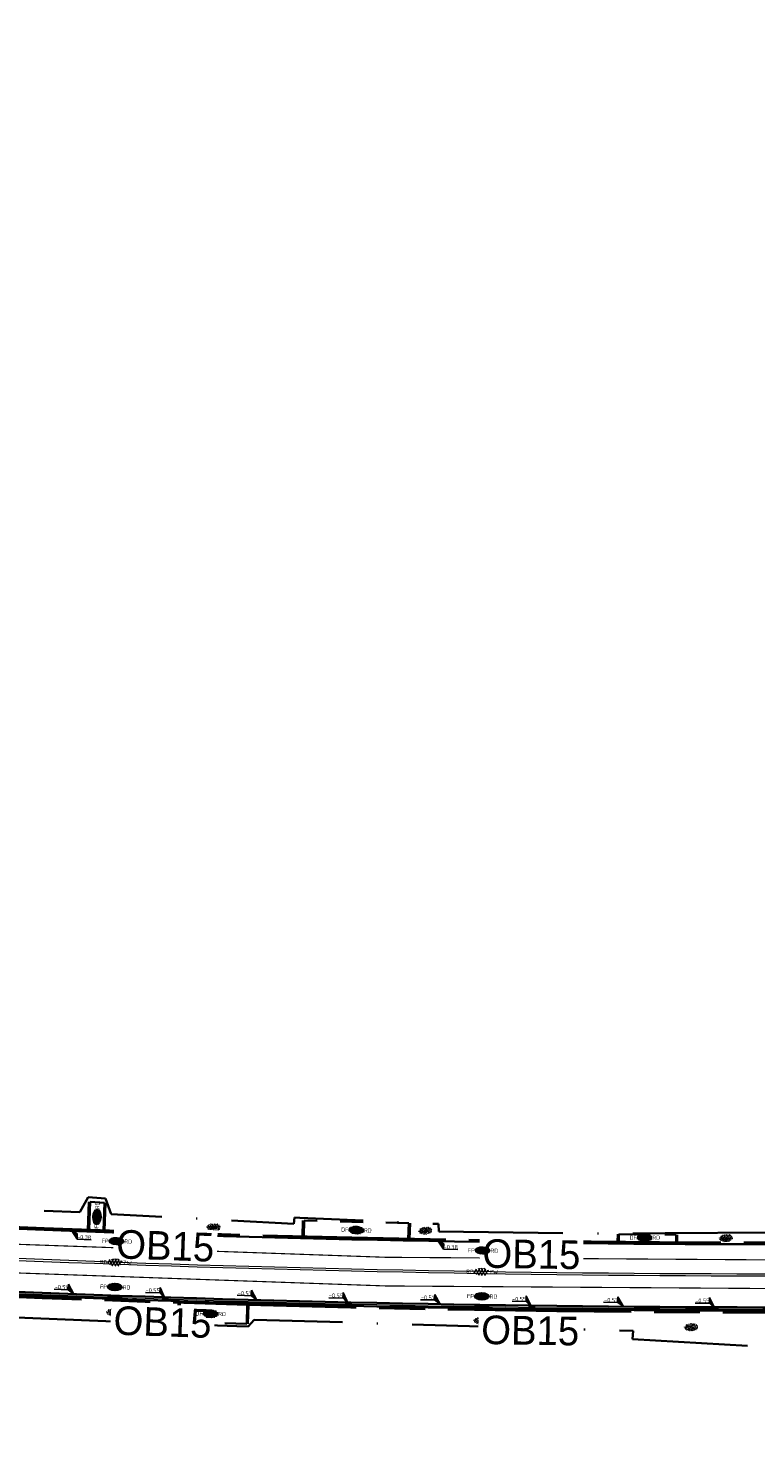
# Model space of a CAD drawing. Header units: metres. Extents: x 0 to 269924, y 0 to 933292.
# Tile 128 of 247: x 133958 to 134022, y 466501 to 466625. Entities that reach past the tile are written whole.
import ezdxf
from ezdxf import colors
from ezdxf.entities.mleader import LeaderData, LeaderLine
from ezdxf.enums import TextEntityAlignment as Align
from ezdxf.math import Vec2, Vec3

# ---------------------------------------------------------------- set-up
doc = ezdxf.new("R2018")
doc.units = ezdxf.units.M
for name, pattern in [('VH-OPSLUITBAND_100X200', [16, 8, -2, 4, -2]), ('VH-OPSLUITBAND_150X250', [24, 16, -2, 4, -2]), ('VW-1-1_STREEP', [2, 1, -1]), ('XX-HIDDEN', [4, 2, -2]), ('XX-PROJECTGRENS', [18, 12, -3, 0, -3])]:
    doc.linetypes.add(name, pattern=pattern)
doc.layers.add('N-WE-GR-GRAS-S', color=7, linetype='Continuous', lineweight=18, true_color=0x00a500)
doc.layers.add('N-WE-RI-HWA_KOLK-S', color=150, linetype='Continuous', lineweight=25, true_color=0x007fff)
for name, color, linetype, lineweight in [('N-WE-KG-GRENS_PROJECT-G', 7, 'XX-PROJECTGRENS', 35), ('N-WE-KL-ET_LS_OV_LICHTMAST-S', 190, 'Continuous', 25), ('N-WE-VH-GOOT-S', 170, 'Continuous', 18), ('N-WE-VH-GOOT_STRAATBAKSTEEN-G', 170, 'Continuous', 35), ('N-WE-VH-KANTOPSLUITING-T18', 10, 'Continuous', 18), ('N-WE-VH-KANTOPSLUITING_OPSLUITBAND_100X200-G', 150, 'VH-OPSLUITBAND_100X200', 35), ('N-WE-VH-KANTOPSLUITING_OPSLUITBAND_150X250-G', 150, 'VH-OPSLUITBAND_150X250', 35), ('N-WE-VH-KANTOPSLUITING_VOORKANTBAND-G', 50, 'Continuous', 35), ('N-WE-VH-MATERIAALGRENS-G', 7, 'XX-HIDDEN', 35), ('N-WE-VH-VERHARDING-T18', 10, 'Continuous', 18), ('N-WE-VH-VERHARDING_ASFALT-S', 7, 'Continuous', 18), ('N-WE-VH-VERHARDING_STRAATBAKSTEEN-S', 7, 'Continuous', 18), ('N-WE-VW-MARKERING_LANGS_STREEP_11_010-G', 7, 'VW-1-1_STREEP', 13), ('X-XX-AL-HOOGTELABEL-S', 7, 'Continuous', 25)]:
    doc.layers.add(name, color=color, linetype=linetype, lineweight=lineweight)
doc.layers.add('X-XX-AL-HULPLIJN-G', color=30, linetype='Continuous', lineweight=18, plot=False)
doc.styles.add('NLCS-ISO', font='NLCS-ISO.ttf')
doc.styles.add('NLCS-ISO-M200-T18', font='NLCS-ISO.ttf', dxfattribs={"height": 0.36})
doc.styles.get("Standard").update_dxf_attribs({"font": 'romand.shx'})

# ---------------------------------------------------------------- blocks, each defined once
blk = doc.blocks.new('*U139')
for p, q in [((2.19, -1.58), (0, 0)), ((0, 0), (1.7, -3.93)), ((1.7, -3.93), (2.19, -1.58)), ((7.77, -5.19), (1.7, -3.93))]:
    blk.add_line(p, q)
blk.add_solid([(2.19, -1.58), (0, 0), (1.7, -3.93)])
at = {"style": 'NLCS-ISO'}
blk.add_attdef('...', text='', height=1.8, rotation=348.30537, dxfattribs=at).set_placement((4.65, -4.97), align=Align.BOTTOM_CENTER)
blk = doc.blocks.new('*U110')
at = {"lineweight": 30, "flags": 106}
blk.add_attdef('OB', text='', height=0.36, dxfattribs=at).set_placement((0, 0.1), align=Align.BOTTOM_CENTER)
blk = doc.blocks.new('SVH-GOOT_SYMBOOL-SO')
at = {"color": 7, "linetype": 'Continuous'}
for p, q in [((-0.206, 2.137), (-0.206, -2.217)), ((0, 2.669), (0, -2.669)), ((0.2, 3.125), (0.2, -3.359))]:
    blk.add_line(p, q, dxfattribs=at)
at = {"style": 'NLCS-ISO'}
blk.add_attdef('MATERIAAL', text='', height=1.8, dxfattribs=at).set_placement((-1.098, 0), align=Align.MIDDLE_RIGHT)
blk.add_attdef('KLEUR', text='', height=1.8, dxfattribs=at).set_placement((1.1, 0), align=Align.MIDDLE_LEFT)
blk = doc.blocks.new('*U248')
for p, q in [((-8.1, 4), (-1.99, 2.94)), ((-1.99, 2.94), (-1.58, 5.31)), ((0, 0), (-1.99, 2.94)), ((-1.58, 5.31), (0, 0))]:
    blk.add_line(p, q)
blk.add_solid([(-1.58, 5.31), (0, 0), (-1.99, 2.94)])
at = {"style": 'NLCS-ISO'}
blk.add_attdef('...', text='', height=1.8, rotation=350.18213, dxfattribs=at).set_placement((-5.12, 3.06), align=Align.BOTTOM_CENTER)
blk = doc.blocks.new('*U517')
for p, q in [((-8.12, 3.53), (-2.04, 2.27)), ((-2.04, 2.27), (-1.56, 4.62)), ((0, 0), (-2.04, 2.27)), ((-1.56, 4.62), (0, 0))]:
    blk.add_line(p, q)
blk.add_solid([(-1.56, 4.62), (0, 0), (-2.04, 2.27)])
at = {"style": 'NLCS-ISO'}
blk.add_attdef('...', text='', height=1.8, rotation=348.3268, dxfattribs=at).set_placement((-5.17, 2.49), align=Align.BOTTOM_CENTER)
blk = doc.blocks.new('*U518')
at = {"layer": 'X-XX-AL-HOOGTELABEL-S', "xscale": 0.2, "yscale": 0.2, "zscale": 0.2, "rotation": 11.58332590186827}
blk.add_blockref('*U517', (0, 0.15), dxfattribs=at).add_auto_attribs({'...': '-0.51'})
blk = doc.blocks.new('*U519')
at = {"layer": 'N-WE-KL-ET_LS_OV_LICHTMAST-S', "color": 0, "linetype": 'ByBlock', "lineweight": -2, "transparency": 16777216}
for p, rotation in [((133962.28, 466514.06), 357.8693797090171), ((133978.27, 466513.54), 358.4146849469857), ((133994.26, 466513.17), 358.959990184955), ((134010.26, 466512.96), 359.5052954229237)]:
    blk.add_blockref('*U518', p, dxfattribs=dict(at, rotation=rotation))
blk = doc.blocks.new('N-SRI-KOLK_STRAAT_450X300-SO')
h = blk.add_hatch(color=256)
h.dxf.hatch_style = 1
h.paths.add_polyline_path([(0, 0), (-1.125, 0.75), (-1.125, -0.75)])
h.paths.add_polyline_path([(1.125, -0.75), (1.125, 0.75), (0, 0)])
for p, q in [((-1.125, -0.75), (1.125, 0.75)), ((1.125, -0.75), (-1.125, 0.75))]:
    blk.add_line(p, q)
at = {"flags": 128}
blk.add_lwpolyline([(-1.125, -0.75), (1.125, -0.75), (1.125, 0.75), (-1.125, 0.75)], close=True, dxfattribs=at)
blk = doc.blocks.new('SVH-SBS_DIKFORMAAT_ELLEBOOG_KL-SO')
h = blk.add_hatch(color=254)
edge = h.paths.add_edge_path()
edge.add_ellipse((1.09, 0.12), major_axis=(3.39, 0), ratio=0.533267, start_angle=0, end_angle=360)
for p, q in [((-2.3, 0), (-1.38, 0)), ((-2.13, 0.69), (-0.69, 0.69)), ((-1.38, 0.69), (-1.38, -1.12)), ((-1.35, 1.38), (0, 1.38)), ((-0.69, 1.38), (-0.69, -1.38)), ((0, 1.84), (0, -0.69)), ((0, 0), (2.76, 0)), ((0.69, 1.92), (0.69, 0)), ((0.69, 0.69), (3.45, 0.69)), ((1.38, 1.93), (1.38, 0.69)), ((1.38, 1.38), (3.54, 1.38)), ((2.07, 1.86), (2.07, 1.38)), ((2.76, 0.69), (2.76, -1.45)), ((3.45, 1.38), (3.45, -1.18)), ((4.14, 0.92), (4.14, -0.67)), ((4.14, 0), (4.48, 0)), ((-2.07, 0), (-2.07, -0.54)), ((-0.8, -1.38), (1.38, -1.38)), ((-0.69, -0.69), (2.07, -0.69)), ((0.69, -1.38), (0.69, -1.67)), ((1.38, -0.69), (1.38, -1.68)), ((2.07, 0), (2.07, -1.61)), ((2.76, -1.38), (2.98, -1.38)), ((3.45, -0.69), (4.12, -0.69))]:
    blk.add_line(p, q)
for centre in [(-0.35, 0.34), (0.34, 1.03), (1.03, 1.72), (1.72, 0.34), (2.41, 1.03), (3.79, 0.34), (-1.04, -0.35), (0.34, -1.04), (1.03, -0.35), (2.41, -1.04), (3.11, -0.35)]:
    blk.add_circle(centre, 0.0881)
for centre, start, end in [((-1.73, 1.03), 158.91241, 101.19023), ((1.72, -1.73), 59.09113, 132.34328)]:
    blk.add_arc(centre, 0.0881, start, end)
at = {"style": 'NLCS-ISO'}
blk.add_attdef('FORMAAT', text='', height=1.8, dxfattribs=at).set_placement((-2.3, 0.12), align=Align.MIDDLE_RIGHT)
blk.add_attdef('KLEUR', text='', height=1.8, dxfattribs=at).set_placement((4.49, 0.12), align=Align.MIDDLE_LEFT)
at = {"style": 'NLCS-ISO', "flags": 1}
blk.add_attdef('FUNCTIE', text='', height=1.8, dxfattribs=at).set_placement((0.12, -3.58), align=Align.MIDDLE_CENTER)
blk = doc.blocks.new('SVH-SBS_DIKFORMAAT_HALFST_KL-SO')
h = blk.add_hatch(color=254)
edge = h.paths.add_edge_path()
edge.add_ellipse((0.06, -0.03), major_axis=(3.39, 0), ratio=0.533267, start_angle=0, end_angle=360)
for p, q in [((-3.34, 0.03), (-3.11, 0.03)), ((-3.11, -0.69), (-3.11, 0.63)), ((-2.65, 1.06), (-2.42, 1.06)), ((-2.42, -1.27), (-2.42, 1.21)), ((-2.42, 0.03), (-1.73, 0.03)), ((-1.73, -1.57), (-1.73, 1.51)), ((-1.73, 1.06), (-1.04, 1.06)), ((-1.04, -1.74), (-1.04, 1.69)), ((-1.04, 0.03), (-0.35, 0.03)), ((-0.35, -1.83), (-0.35, 1.77)), ((-0.35, 1.06), (0.34, 1.06)), ((0.34, -1.83), (0.34, 1.78)), ((0.34, 0.03), (1.03, 0.03)), ((1.03, -1.76), (1.03, 1.71)), ((1.03, 1.06), (1.72, 1.06)), ((1.72, -1.6), (1.72, 1.55)), ((1.72, 0.03), (2.41, 0.03)), ((2.41, -1.33), (2.41, 1.27)), ((2.41, 1.06), (2.77, 1.06)), ((3.1, -0.82), (3.1, 0.77)), ((3.1, 0.03), (3.45, 0.03)), ((-2.8, -1.01), (-2.42, -1.01)), ((-1.73, -1.01), (-1.04, -1.01)), ((-0.35, -1.01), (0.34, -1.01)), ((1.03, -1.01), (1.72, -1.01)), ((2.41, -1.01), (2.91, -1.01))]:
    blk.add_line(p, q)
for centre in [(-2.76, 0), (-2.07, 1.03), (-1.38, 0), (-0.69, 1.03), (0, 0), (0.69, 1.03), (1.38, 0), (2.07, 1.03), (2.76, 0), (-2.07, -1.09), (-0.69, -1.09), (0.69, -1.04), (2.07, -1.04)]:
    blk.add_circle(centre, 0.0881)
blk.add_ellipse((0.06, -0.03), major_axis=(3.39, 0), ratio=0.533267)
at = {"style": 'NLCS-ISO'}
blk.add_attdef('FORMAAT', text='', height=1.8, dxfattribs=at).set_placement((-3.34, -0.03), align=Align.MIDDLE_RIGHT)
blk.add_attdef('KLEUR', text='', height=1.8, dxfattribs=at).set_placement((3.45, -0.03), align=Align.MIDDLE_LEFT)
at = {"style": 'NLCS-ISO', "flags": 1}
blk.add_attdef('FUNCTIE', text='', height=1.8, dxfattribs=at).set_placement((0.12, -3.58), align=Align.MIDDLE_CENTER)
blk = doc.blocks.new('SVH-ASFALT_KL-SO')
at = {"ltscale": 0.1}
for p, q in [((-3.32, -0.4), (-2.47, 1.08)), ((-1.25, -1.65), (-2.73, 0.92)), ((-2.51, -1.23), (-0.92, 1.53)), ((0.09, -1.73), (-1.71, 1.38)), ((-1.45, -1.61), (0.37, 1.54)), ((1.26, -1.54), (-0.53, 1.56)), ((-0.24, -1.74), (1.52, 1.29)), ((2.29, -1.09), (0.8, 1.48)), ((1.15, -1.58), (2.49, 0.75)), ((2.91, 0.06), (2.53, 0.71)), ((-2.96, -0.91), (-3.37, -0.2))]:
    blk.add_line(p, q, dxfattribs=at)
at = {"style": 'NLCS-ISO'}
blk.add_attdef('FUNCTIE_VERHARDING', text='', height=1.8, dxfattribs=at).set_placement((-3.62, -0.09), align=Align.MIDDLE_RIGHT)
blk.add_attdef('KLEUR', text='', height=1.8, dxfattribs=at).set_placement((3.17, -0.09), align=Align.MIDDLE_LEFT)
at = {"style": 'NLCS-ISO', "flags": 1}
blk.add_attdef('FUNCTIE', text='', height=1.8, dxfattribs=at).set_placement((0.12, -3.58), align=Align.MIDDLE_CENTER)
blk = doc.blocks.new('SVH-ASFALT_FP_KL-SO')
at = {"true_color": 0xa50000}
h = blk.add_hatch(color=14, dxfattribs=at)
h.dxf.hatch_style = 1
edge = h.paths.add_edge_path()
edge.add_ellipse((0, 0), major_axis=(0.631, 0), ratio=0.525613, start_angle=0, end_angle=360)
at = {"ltscale": 0.1}
for p, q in [((-0.62, -0.06), (-0.45, 0.23)), ((-0.2, -0.31), (-0.5, 0.2)), ((-0.46, -0.23), (-0.14, 0.32)), ((0.06, -0.33), (-0.3, 0.29)), ((-0.24, -0.31), (0.12, 0.33)), ((0.3, -0.29), (-0.06, 0.33)), ((0, -0.33), (0.35, 0.28)), ((0.5, -0.2), (0.21, 0.31)), ((0.27, -0.3), (0.54, 0.17)), ((0.63, 0.03), (0.55, 0.16)), ((-0.55, -0.16), (-0.63, -0.02))]:
    blk.add_line(p, q, dxfattribs=at)
at = {"layer": 'X-XX-AL-HULPLIJN-G'}
blk.add_ellipse((0, 0), major_axis=(0.631, 0), ratio=0.525613, dxfattribs=at)
at = {"style": 'NLCS-ISO'}
blk.add_attdef('RB', text='', height=0.36, dxfattribs=at).set_placement((-0.68, 0), align=Align.MIDDLE_RIGHT)
blk.add_attdef('RD', text='', height=0.36, dxfattribs=at).set_placement((0.68, 0), align=Align.MIDDLE_LEFT)
blk = doc.blocks.new('SGR-GRAS_01-SO')
at = {"ltscale": 0.1}
for p, q in [((-1.96, -0.07), (-1.98, 0)), ((-1.93, 0.19), (-1.93, 0.24)), ((-1.89, 0.24), (-1.92, 0.25)), ((-1.67, 0.02), (-1.6, 0.04)), ((-1.6, 0.24), (-1.65, 0.29)), ((-1.53, 0.32), (-1.6, 0.35)), ((-1.45, 0.64), (-1.52, 0.66)), ((-1.52, 0.19), (-1.44, 0.19)), ((-1.47, 0.58), (-1.48, 0.65)), ((-1.43, 0.48), (-1.35, 0.5)), ((-1.36, 0.21), (-1.43, 0.23)), ((-1.42, 0.13), (-1.36, 0.17)), ((-1.38, 0.11), (-1.32, 0.16)), ((-1.37, 0.01), (-1.38, 0.08)), ((-1.33, 0.11), (-1.33, 0.19)), ((-1.3, 0.76), (-1.32, 0.77)), ((-1.28, 0.68), (-1.28, 0.76)), ((-1.17, 0.39), (-1.23, 0.43)), ((-1.17, 0.24), (-1.22, 0.29)), ((-1.15, 0.65), (-1.21, 0.7)), ((-1.11, 0.17), (-1.04, 0.19)), ((-1.03, 0.03), (-1.1, 0.07)), ((-0.94, 0.84), (-1, 0.88)), ((-0.97, 0.51), (-0.92, 0.57)), ((-0.89, 0.5), (-0.97, 0.52)), ((-0.94, 0.19), (-0.87, 0.19)), ((-0.92, 0.42), (-0.86, 0.46)), ((-0.89, 0.81), (-0.82, 0.81)), ((-0.87, 0.66), (-0.89, 0.73)), ((-0.8, 0.06), (-0.88, 0.08)), ((-0.87, 0.62), (-0.8, 0.64)), ((-0.8, 0.47), (-0.87, 0.51)), ((-0.75, 0.24), (-0.8, 0.29)), ((-0.77, 0.09), (-0.79, 0.16)), ((-0.73, 0.65), (-0.78, 0.7)), ((-0.74, 0.03), (-0.73, 0.11)), ((-0.67, 0.11), (-0.73, 0.14)), ((-0.69, 0.61), (-0.68, 0.68)), ((-0.58, 0.92), (-0.64, 0.96)), ((-0.56, 0.92), (-0.51, 0.97)), ((-0.56, 0.32), (-0.48, 0.34)), ((-0.44, 0.55), (-0.51, 0.59)), ((-0.43, 0.78), (-0.5, 0.8)), ((-0.42, 0.71), (-0.36, 0.74)), ((-0.34, 0.35), (-0.41, 0.37)), ((-0.32, 0.24), (-0.38, 0.29)), ((-0.31, 0.19), (-0.37, 0.22)), ((-0.37, 0.19), (-0.29, 0.19)), ((-0.31, 0.65), (-0.36, 0.7)), ((-0.32, 0.81), (-0.24, 0.81)), ((-0.32, 0.77), (-0.24, 0.79)), ((-0.28, 0.73), (-0.29, 0.81)), ((-0.21, 1), (-0.27, 1.03)), ((-0.24, 0.02), (-0.17, 0.04)), ((-0.18, 0.17), (-0.19, 0.24)), ((-0.08, 0.63), (-0.14, 0.67)), ((-0.14, -0.04), (-0.14, 0.03)), ((-0.09, 0.53), (-0.09, 0.6)), ((-0.08, 0.16), (-0.03, 0.21)), ((-0.07, 0.19), (0, 0.23)), ((0.06, 0.27), (-0.01, 0.3)), ((0, 0.47), (0.07, 0.49)), ((0.1, 0.24), (0.05, 0.29)), ((0.13, 0.64), (0.06, 0.66)), ((0.07, 0.99), (0.14, 1.03)), ((0.12, 0.65), (0.07, 0.7)), ((0.22, 0.2), (0.15, 0.22)), ((0.21, 0.19), (0.28, 0.19)), ((0.29, 0.71), (0.22, 0.75)), ((0.24, 0.92), (0.31, 0.94)), ((0.26, 0.81), (0.33, 0.81)), ((0.32, 0.81), (0.3, 0.89)), ((0.31, 0.17), (0.39, 0.19)), ((0.32, 0.57), (0.38, 0.62)), ((0.42, 0.34), (0.36, 0.38)), ((0.42, 0.25), (0.4, 0.32)), ((0.43, 0.48), (0.49, 0.51)), ((0.53, 0.24), (0.47, 0.29)), ((0.54, 0.65), (0.49, 0.7)), ((0.56, -0.02), (0.49, 0.02)), ((0.5, 0.45), (0.51, 0.53)), ((0.59, 0.93), (0.52, 0.94)), ((0.55, 0.62), (0.63, 0.64)), ((0.65, 0.79), (0.58, 0.83)), ((0.68, 0.49), (0.61, 0.51)), ((0.77, 0.05), (0.7, 0.07)), ((0.78, 0.42), (0.72, 0.46)), ((0.78, 0.19), (0.86, 0.19)), ((0.83, 0.81), (0.91, 0.81)), ((0.92, 0.06), (0.85, 0.09)), ((0.87, 0.31), (0.94, 0.33)), ((0.95, 0.24), (0.9, 0.29)), ((0.91, 0.89), (0.91, 0.92)), ((0.97, 0.65), (0.91, 0.7)), ((0.93, 0.76), (0.99, 0.8)), ((1.01, 0.87), (0.95, 0.91)), ((1.01, 0.33), (1, 0.4)), ((1.15, 0.78), (1.08, 0.8)), ((1.15, 0.5), (1.08, 0.54)), ((1.1, 0.38), (1.1, 0.45)), ((1.11, 0.77), (1.18, 0.79)), ((1.24, 0.34), (1.17, 0.36)), ((1.18, 0.01), (1.26, 0.03)), ((1.21, 0.21), (1.26, 0.26)), ((1.28, 0.14), (1.22, 0.17)), ((1.28, 0.25), (1.35, 0.29)), ((1.37, 0.24), (1.32, 0.29)), ((1.39, 0.65), (1.34, 0.7)), ((1.36, 0.19), (1.43, 0.19)), ((1.42, 0.46), (1.5, 0.48)), ((1.51, 0.58), (1.44, 0.62)), ((1.64, 0.21), (1.58, 0.25)), ((1.61, 0.41), (1.59, 0.48)), ((1.69, 0.3), (1.7, 0.37)), ((1.79, 0.19), (1.72, 0.21)), ((1.74, 0.16), (1.81, 0.18)), ((1.8, 0.24), (1.75, 0.29)), ((1.93, 0.19), (1.95, 0.19)), ((-1.92, -0.16), (-1.85, -0.12)), ((-1.82, -0.08), (-1.9, -0.06)), ((-1.76, -0.13), (-1.82, -0.09)), ((-1.78, -0.3), (-1.73, -0.25)), ((-1.62, -0.5), (-1.69, -0.46)), ((-1.63, -0.57), (-1.68, -0.52)), ((-1.61, -0.17), (-1.67, -0.11)), ((-1.57, -0.44), (-1.49, -0.44)), ((-1.54, -0.66), (-1.5, -0.64)), ((-1.4, -0.05), (-1.46, -0.01)), ((-1.38, -0.46), (-1.38, -0.39)), ((-1.35, -0.28), (-1.28, -0.26)), ((-1.27, -0.23), (-1.34, -0.21)), ((-1.26, -0.42), (-1.33, -0.38)), ((-1.27, -0.56), (-1.28, -0.48)), ((-1.21, -0.57), (-1.26, -0.52)), ((-1.18, -0.67), (-1.25, -0.65)), ((-1.19, -0.17), (-1.24, -0.11)), ((-1.13, -0.78), (-1.19, -0.75)), ((-1.06, -0.39), (-1, -0.35)), ((-1.04, -0.58), (-0.97, -0.57)), ((-0.99, -0.44), (-0.92, -0.44)), ((-0.9, -0.34), (-0.96, -0.3)), ((-0.9, -0.65), (-0.84, -0.6)), ((-0.84, -0.94), (-0.85, -0.93)), ((-0.78, -0.57), (-0.84, -0.52)), ((-0.76, -0.7), (-0.83, -0.67)), ((-0.76, -0.17), (-0.82, -0.11)), ((-0.8, -0.13), (-0.73, -0.11)), ((-0.71, -0.38), (-0.79, -0.36)), ((-0.79, -0.54), (-0.78, -0.46)), ((-0.72, -0.89), (-0.65, -0.87)), ((-0.71, -0.9), (-0.64, -0.86)), ((-0.62, -0.82), (-0.7, -0.8)), ((-0.67, -0.48), (-0.69, -0.4)), ((-0.53, -0.26), (-0.6, -0.22)), ((-0.58, -0.99), (-0.59, -0.97)), ((-0.57, -0.1), (-0.5, -0.06)), ((-0.49, -0.25), (-0.44, -0.19)), ((-0.48, -0.44), (-0.41, -0.42)), ((-0.4, -0.63), (-0.46, -0.59)), ((-0.38, -0.98), (-0.43, -0.93)), ((-0.42, -0.44), (-0.34, -0.44)), ((-0.36, -0.57), (-0.41, -0.52)), ((-0.34, -0.17), (-0.39, -0.11)), ((-0.26, -0.99), (-0.33, -0.95)), ((-0.25, -0.09), (-0.32, -0.07)), ((-0.17, -0.18), (-0.24, -0.14)), ((-0.16, -0.53), (-0.23, -0.51)), ((-0.21, -0.61), (-0.15, -0.58)), ((-0.19, -0.62), (-0.19, -0.54)), ((-0.17, -0.74), (-0.1, -0.72)), ((-0.07, -0.97), (-0.14, -0.95)), ((-0.04, -0.55), (-0.1, -0.51)), ((-0.08, -0.4), (-0.09, -0.32)), ((-0.01, -1.01), (0.04, -0.95)), ((0.05, -0.98), (0, -0.93)), ((0.07, -0.57), (0.01, -0.52)), ((0.02, -0.96), (0.01, -0.89)), ((0.08, -0.17), (0.03, -0.11)), ((0.1, -0.91), (0.03, -0.88)), ((0.07, -0.29), (0.14, -0.27)), ((0.19, -0.1), (0.13, -0.06)), ((0.16, -0.44), (0.23, -0.44)), ((0.17, -1.04), (0.22, -1.02)), ((0.31, -0.24), (0.24, -0.22)), ((0.33, -0.47), (0.26, -0.43)), ((0.29, -0.33), (0.35, -0.29)), ((0.4, -0.68), (0.32, -0.66)), ((0.39, -0.6), (0.45, -0.55)), ((0.39, -0.59), (0.46, -0.57)), ((0.4, -0.69), (0.41, -0.62)), ((0.46, -0.83), (0.4, -0.8)), ((0.47, -0.98), (0.42, -0.93)), ((0.49, -0.57), (0.44, -0.52)), ((0.45, -0.12), (0.46, -0.05)), ((0.51, -0.17), (0.45, -0.11)), ((0.52, -0.32), (0.5, -0.24)), ((0.62, -0.88), (0.6, -0.81)), ((0.63, -0.14), (0.7, -0.12)), ((0.69, -0.39), (0.62, -0.35)), ((0.64, -0.84), (0.71, -0.81)), ((0.7, -0.89), (0.77, -0.88)), ((0.73, -0.44), (0.81, -0.44)), ((0.82, -0.76), (0.76, -0.72)), ((0.78, -0.04), (0.85, 0)), ((0.86, -0.39), (0.79, -0.37)), ((0.8, -0.19), (0.85, -0.14)), ((0.86, -0.94), (0.84, -0.93)), ((0.91, -0.57), (0.86, -0.52)), ((0.93, -0.17), (0.88, -0.11)), ((0.95, -0.83), (0.88, -0.81)), ((0.94, -0.44), (1.01, -0.42)), ((1.05, -0.31), (0.99, -0.27)), ((1, -0.77), (1, -0.7)), ((1.05, -0.2), (1.05, -0.12)), ((1.11, -0.24), (1.1, -0.16)), ((1.19, -0.68), (1.12, -0.64)), ((1.14, -0.56), (1.21, -0.52)), ((1.21, -0.8), (1.2, -0.73)), ((1.33, -0.1), (1.26, -0.08)), ((1.26, -0.75), (1.33, -0.73)), ((1.34, -0.57), (1.29, -0.52)), ((1.36, -0.17), (1.3, -0.11)), ((1.31, -0.44), (1.38, -0.44)), ((1.42, -0.23), (1.35, -0.19)), ((1.42, -0.54), (1.35, -0.52)), ((1.55, -0.6), (1.49, -0.56)), ((1.5, -0.29), (1.57, -0.27)), ((1.64, -0.27), (1.65, -0.2)), ((1.64, -0.27), (1.7, -0.23)), ((1.68, -0.55), (1.74, -0.5)), ((1.71, -0.16), (1.69, -0.09)), ((1.78, -0.15), (1.71, -0.11)), ((1.71, -0.52), (1.71, -0.52)), ((1.78, -0.17), (1.73, -0.11)), ((1.88, -0.25), (1.81, -0.23))]:
    blk.add_line(p, q, dxfattribs=at)
at = {"ltscale": 0.1, "style": 'NLCS-ISO'}
blk.add_attdef('TYPE', text='', height=0.5, dxfattribs=at).set_placement((3.47, -0.02), align=Align.MIDDLE_CENTER)

msp = doc.modelspace()

# ---------------------------------------------------------------- linework, layer by layer
at = {"layer": 'N-WE-KG-GRENS_PROJECT-G', "flags": 128}
msp.add_lwpolyline([(133942.152, 466524.013), (133955.533, 466522.507), (133956.145, 466521.626), (133962.811, 466521.355), (133963.543, 466522.67), (133965.054, 466522.563), (133965.551, 466521.193), (133981.5, 466520.334), (133981.565, 466520.896), (133982.028, 466520.86), (133994.134, 466520.33), (133994.151, 466519.671), (134009.067, 466519.478), (134013.911, 466519.512), (134027.732, 466519.636), (134028.693, 466519.554), (134034.796, 466519.611), (134050.86, 466519.659), (134068.501, 466520.152), (134071.254, 466520.237), (134077.26, 466520.692), (134094.041, 466522.635), (134101.385, 466523.282), (134101.428, 466523.91), (134128.995, 466527.092), (134141.938, 466528.627), (134148.421, 466529.392), (134148.476, 466529.087), (134157.108, 466530.24), (134157.762, 466530.339), (134157.953, 466529.076), (134163.706, 466529.946), (134172.69, 466531.055), (134201.838, 466535.069), (134202.197, 466534.878), (134203.304, 466535.042), (134208.161, 466535.722), (134214.682, 466536.673), (134215.15, 466536.846), (134235.766, 466539.754), (134239.587, 466540.449), (134251.117, 466542.218), (134251.536, 466542.09), (134264.479, 466543.833), (134264.487, 466544.317), (134273.56, 466545.641), (134273.608, 466545.287), (134285.679, 466546.863), (134299.118, 466548.971), (134309.192, 466550.345), (134329.805, 466553.659), (134341.526, 466555.206), (134346.97, 466556.112), (134351.977, 466556.025), (134358.949, 466556.887), (134359.186, 466557.313), (134365.426, 466557.917), (134389.225, 466560.758), (134395.395, 466561.519), (134400.633, 466562.019), (134418.638, 466563.907), (134426.404, 466566.343), (134432.472, 466567.14), (134437.532, 466567.422), (134444.848, 466568.25), (134448.277, 466568.388), (134484.594, 466572.762), (134486.539, 466572.966), (134490.599, 466573.546), (134498.499, 466574.536), (134514.318, 466576.701), (134542.397, 466581.367), (134546.702, 466582.122), (134551.593, 466582.441), (134551.871, 466583.179), (134557.906, 466584.406), (134558.276, 466584.115), (134567.36, 466586.004), (134582.717, 466588.715), (134583.108, 466588.972), (134590.444, 466590.398), (134630.038, 466598.271), (134633.264, 466598.923), (134632.087, 466604.993), (134646.051, 466607.537), (134647.414, 466607.429), (134666.972, 466611.405), (134675.342, 466617.463), (134674.819, 466607.593), (134696.995, 466610.537), (134702.172, 466611.327), (134706.525, 466612.071), (134709.085, 466612.323), (134712.087, 466612.776), (134715, 466613.203), (134716.349, 466613.229), (134723.364, 466613.968), (134738.981, 466616.639), (134746.062, 466617.28), (134746.09, 466616.641), (134760.121, 466618.861), (134759.993, 466619.829), (134768.446, 466621.137), (134784.615, 466623.738), (134787.541, 466625.072), (134796.772, 466626.479), (134796.899, 466625.715), (134813.878, 466628.545), (134820.226, 466629.584), (134847.68, 466634.234), (134881.79, 466639.204), (134881.926, 466639.532), (134884.43, 466640.009), (134893.797, 466641.711), (134903.085, 466643.328), (134904.138, 466643.527), (134920.265, 466646.374), (134921.332, 466646.578), (134937.367, 466649.518), (134938.501, 466649.708), (134961.555, 466654.096), (134967.764, 466655.262), (134974.722, 466656.563), (134984.23, 466658.491), (134992.023, 466659.998), (134995.809, 466660.766), (135000.442, 466661.693), (135009.695, 466663.648), (135010.659, 466663.869), (135018.832, 466665.618), (135021.92, 466666.314), (135034.093, 466668.943), (135034.161, 466668.769), (135043.8, 466670.832), (135059.084, 466674.02), (135068.771, 466676.078), (135083.089, 466679.034), (135091.902, 466680.993), (135097.488, 466682.166), (135104.831, 466683.651), (135116.534, 466686.231), (135119.892, 466686.792), (135126.3, 466688.013), (135127.347, 466688.196), (135130.448, 466688.891), (135135.602, 466689.887), (135140.19, 466691.518), (135166.592, 466696.94), (135182.368, 466700.724), (135201.902, 466704.748), (135203.941, 466705.082), (135209.867, 466705.957), (135217.801, 466707.782), (135228.821, 466709.933), (135242.391, 466712.598), (135277.698, 466719.723), (135279.457, 466720.111), (135279.55, 466721.578), (135288.178, 466723.073), (135350.963, 466735.305), (135501.986, 466763.685), (135501.162, 466761.839), (135525.132, 466766.833), (135533.639, 466768.672), (135569.042, 466775.188), (135582.767, 466777.378), (135584.022, 466777.634), (135585.675, 466776.264, 0.0191796), (135652.451, 466792.01), (135652.891, 466793.457), (135660.981, 466795.919), (135661.574, 466796.074), (135664.481, 466796.836), (135665.946, 466796.651), (135673.558, 466799.328), (135680.977, 466801.739), (135687.276, 466804.201), (135692.547, 466806.295), (135705.432, 466809.743), (135712.094, 466810.706), (135728.145, 466817.035), (135760.285, 466825.832), (135773.458, 466829.179), (135789.116, 466834.08), (135813.029, 466842.892), (135823.352, 466846.718), (135839.426, 466852.91), (135860.96, 466860.89), (135867.928, 466863.26), (135895.199, 466872.784), (135899.312, 466861.8), (135873.359, 466852.082), (135873.188, 466848.843), (135867.814, 466846.669), (135856.104, 466842.036), (135847.253, 466838.505), (135830.033, 466832.514), (135818.854, 466828.652), (135812.865, 466826.949), (135808.959, 466825.804), (135805.053, 466824.658), (135770.731, 466814.307), (135766.971, 466812.016), (135761.879, 466808.079), (135757.591, 466807.133), (135743.839, 466803.566), (135724.075, 466798.35), (135721.275, 466798.229), (135720.422, 466801.401), (135715.133, 466799.834), (135698.553, 466794.754), (135698.279, 466793.693), (135686.038, 466790.352), (135686.038, 466789.248), (135686.038, 466787.562), (135681.985, 466786.092), (135677.719, 466785.319), (135623.458, 466770.711), (135607.41, 466767.662), (135584.355, 466763.142), (135577.091, 466761.475), (135570.47, 466760.803), (135524.714, 466753.103), (135522.642, 466752.878), (135515.666, 466751.661), (135498.388, 466748.218), (135460.498, 466741.759), (135438.515, 466737.953), (135402.134, 466731.048), (135401.842, 466732.671), (135396.111, 466731.637), (135390.927, 466730.659), (135374.008, 466727.423), (135342.463, 466720.896), (135337.831, 466720.249), (135332.781, 466719.412), (135316.41, 466716.549), (135312.764, 466716.512), (135301.04, 466714.003), (135296.667, 466713.077), (135288.078, 466711.338), (135288.031, 466710.414), (135288.066, 466708.643), (135283.612, 466707.738), (135244.114, 466700.084), (135242.59, 466702.114), (135218.779, 466697.088), (135216.4, 466696.736), (135207.126, 466694.996), (135197.842, 466693.22), (135196.987, 466690.777), (135188.214, 466689.009), (135186.218, 466690.919), (135157.953, 466685.339), (135157.545, 466682.623), (135152.388, 466681.564), (135151.517, 466683.806), (135135.729, 466680.62), (135134.464, 466677.149), (135128.184, 466675.854), (135125.788, 466678.571), (135109.606, 466675.114), (135107.871, 466673.543), (135107.871, 466672.134), (135099.469, 466670.442), (135080.265, 466666.625), (135079.406, 466666.151), (135069.61, 466664.202), (135057.638, 466661.759), (135035.803, 466657.155), (135033.723, 466658.689), (135013.618, 466654.679), (135014.198, 466652.086), (135012.612, 466651.731), (135012.176, 466654.16), (134999.525, 466651.581), (134981.058, 466648.065), (134978.74, 466647.609), (134978.586, 466647.723), (134973.29, 466646.777), (134967.912, 466645.754), (134966.071, 466645.409), (134952.75, 466642.776), (134952.592, 466643.577), (134951.246, 466643.315), (134944.955, 466642.097), (134940.872, 466641.345), (134939.907, 466640.789), (134925.329, 466637.906), (134925.171, 466637.877), (134925.333, 466636.966), (134925.553, 466635.733), (134922.159, 466635.157), (134921.983, 466636.201), (134920.712, 466635.973), (134906.644, 466633.431), (134906.509, 466633.768), (134899.927, 466632.517), (134896.041, 466630.574), (134862.297, 466626.202), (134861.423, 466623.924), (134854.723, 466622.819), (134853.222, 466624.597), (134834.721, 466621.381), (134818.755, 466618.638), (134803.128, 466616.182), (134801.097, 466614.744), (134787.48, 466613.242), (134768.983, 466610.888), (134755.14, 466609.258), (134754.957, 466609.237), (134754.786, 466610.217), (134731.872, 466606.359), (134713.4, 466603.055), (134699.607, 466600.717), (134685.428, 466598.156), (134675.878, 466596.194), (134672.276, 466595.656), (134668.91, 466595.016), (134645.926, 466591.058), (134638.577, 466590.001), (134611.474, 466584.899), (134601.717, 466583.131), (134600.6, 466582.901), (134592.762, 466581.44), (134575.118, 466578.109), (134569.726, 466577.127), (134558.057, 466574.923), (134547.369, 466573.132), (134538.23, 466571.522), (134531.355, 466570.551), (134524.272, 466569.346), (134519.026, 466568.326), (134515.39, 466567.719), (134505.384, 466563.341), (134500.986, 466562.643), (134495.881, 466561.909), (134495.823, 466562.312), (134492.204, 466563.642), (134484.398, 466562.518), (134478.905, 466561.786), (134469.843, 466560.533), (134464.536, 466559.742), (134456.919, 466558.745), (134448.033, 466557.687), (134433.208, 466556.61), (134412.104, 466554.577), (134407.553, 466554.101), (134387.467, 466551.741), (134381.785, 466550.955), (134364.962, 466548.659), (134360.191, 466548.481), (134354.944, 466547.628), (134324.113, 466542.837), (134319.685, 466541.923), (134312.466, 466540.844), (134307.061, 466539.9), (134305.527, 466540.739), (134283.993, 466537.831), (134278.004, 466536.268), (134260.392, 466533.941), (134253.899, 466532.65), (134244.867, 466531.618), (134227.961, 466528.835), (134196.876, 466524.748), (134191.294, 466524.652), (134189.441, 466519.487), (134180.543, 466523.251), (134138.079, 466517.961), (134135.279, 466517.668), (134120.646, 466515.791), (134115.858, 466514.998), (134094.415, 466512.788), (134094.483, 466512.133), (134077.905, 466510.692), (134056.132, 466509.19), (134043.898, 466509.02), (134033.049, 466509.242), (134023.923, 466509.529), (134011.048, 466510.262), (134011.12, 466510.989), (133978.031, 466511.971), (133977.492, 466511.386), (133976.525, 466511.415), (133970.93, 466511.61), (133940.859, 466512.853), (133936.339, 466513.04), (133926.354, 466513.566), (133918.767, 466513.929), (133914.845, 466514.016), (133909.555, 466514.279), (133907.78, 466514.373), (133898.183, 466514.701), (133889.291, 466514.99), (133877.411, 466515.387), (133865.169, 466516.189), (133858.598, 466516.511), (133853.557, 466516.784), (133840.824, 466517.534), (133833.647, 466517.757), (133833.706, 466517.421), (133832.853, 466517.458), (133826.979, 466517.575), (133808.076, 466518.296), (133803.308, 466518.179), (133802.56, 466518.555), (133780.072, 466520.153), (133779.6, 466519.291), (133774.066, 466519.538), (133773.735, 466520.559), (133740.527, 466522.642), (133713.376, 466524.159), (133705.703, 466524.636), (133705.709, 466526.266), (133685.059, 466527.583), (133660.563, 466529.253), (133639.129, 466529.346), (133622.453, 466530.286), (133616.388, 466530.543), (133614.494, 466530.624), (133604.393, 466531.597), (133597.464, 466531.465), (133574.3, 466531.955), (133566.695, 466531.543), (133561.32, 466531.616), (133554.142, 466531.627), (133545.309, 466531.719), (133535.509, 466531.795), (133530.483, 466531.897), (133499.098, 466532.845), (133498.91, 466530.624), (133497.604, 466522.359), (133448.566, 466524.379), (133448.421, 466522.59), (133414.567, 466524.034), (133414.497, 466533.241), (133401.904, 466533.723), (133353.812, 466535.745), (133352.26, 466536.139), (133333.107, 466536.524), (133333.343, 466545.829), (133369.152, 466544.714), (133381.325, 466544.396), (133400.699, 466543.637), (133404.005, 466543.551), (133435.456, 466542.61), (133435.456, 466542.277), (133451.526, 466541.628), (133467.883, 466541.235), (133477.659, 466542.034), (133509.103, 466541.442), (133515.138, 466541.284), (133519.939, 466540.992), (133525.525, 466540.798), (133532.518, 466540.097), (133548.147, 466539.778), (133548.297, 466540.601), (133555.22, 466540.722), (133564.265, 466540.558), (133565.06, 466540.188), (133570.074, 466540.025), (133574.07, 466539.875), (133576.623, 466539.795), (133577.163, 466540.007), (133601.21, 466539.677), (133602.809, 466541.635), (133610.483, 466541.448), (133611.878, 466539.353), (133618.8, 466539.154), (133622.331, 466538.943), (133622.362, 466539.485), (133627.247, 466539.274), (133627.305, 466538.709), (133642.487, 466537.733), (133654.92, 466537.235), (133674.71, 466536.649), (133674.766, 466536.962), (133682.638, 466536.639), (133685.084, 466535.631), (133701.924, 466534.36), (133703.6, 466534.856), (133708.504, 466534.396), (133731.895, 466532.391), (133737.992, 466531.942), (133749.854, 466530.901), (133752.15, 466530.77), (133756.921, 466530.655), (133767.535, 466530.109), (133779.853, 466530.016), (133787.77, 466529.934), (133810.905, 466528.967), (133832.384, 466528.238), (133837.192, 466527.837), (133897.841, 466525.036)], format="xyb", close=True, dxfattribs=at)
at = {"layer": 'N-WE-VH-GOOT_STRAATBAKSTEEN-G'}
msp.add_lwpolyline([(133341.192, 466538.034), (133548.299, 466533.099), (133604.484, 466532.752, -0.012398), (133694.641, 466528.294), (133747.111, 466524.328, 0.0060972), (133941.572, 466515.108, 0.0213902), (134085.33, 466514.138, 0.0187241), (134137.889, 466519.445, 0.0074008), (134227.449, 466531.463), (134342.22, 466547.549), (134354.896, 466549.127)], format="xyb", dxfattribs=at)
at = {"layer": 'N-WE-VH-KANTOPSLUITING_OPSLUITBAND_100X200-G'}
for points in [[(133963.606, 466522.265), (133963.517, 466519.817)], [(133965.059, 466522.154), (133964.973, 466519.765)], [(133982.29, 466520.628), (133982.255, 466519.237)], [(133991.579, 466519.026), (133991.635, 466520.39)], [(134009.762, 466519.435), (134009.756, 466518.764)], [(134014.961, 466519.388), (134014.955, 466518.718)], [(133971.379, 466511.789), (133971.431, 466513.444)], [(133977.476, 466511.617), (133977.522, 466513.261)]]:
    msp.add_lwpolyline(points, dxfattribs=at)
at = {"layer": 'N-WE-VH-KANTOPSLUITING_OPSLUITBAND_150X250-G', "flags": 128}
for points in [[(133803.113, 466520.735, 0.0043397), (133941.553, 466514.658, 0.0213906), (134085.352, 466513.689, 0.0187248), (134137.947, 466518.998, 0.0074003), (134227.513, 466531.018), (134342.279, 466547.103), (134357.862, 466549.043), (134370.399, 466550.491), (134396.702, 466553.651), (134410.894, 466555.167), (134423.677, 466556.499), (134434.291, 466557.562), (134443.264, 466558.511), (134460.798, 466560.369), (134480.489, 466562.873), (134486.856, 466563.749), (134497.101, 466565.414), (134501.62, 466566.211)], [(133858.873, 466524.109), (133862.869, 466523.923, 0.0024761), (133941.812, 466520.753, 0.0213848), (134085.05, 466519.782, 0.0187164), (134137.166, 466525.049, 0.0074074), (134226.64, 466537.055), (134341.479, 466553.15), (134357.135, 466555.1), (134369.685, 466556.55), (134396.014, 466559.712), (134410.254, 466561.233), (134423.057, 466562.567), (134434.075, 466563.671), (134435.475, 466563.82), (134445.045, 466564.834), (134456.115, 466566.007), (134460.09, 466566.428)]]:
    msp.add_lwpolyline(points, format="xyb", dxfattribs=at)
at = {"layer": 'N-WE-VH-KANTOPSLUITING_VOORKANTBAND-G', "flags": 128}
for points in [[(133803.121, 466520.885, 0.0043398), (133941.56, 466514.808, 0.0213905), (134085.345, 466513.838, 0.0187246), (134137.927, 466519.147, 0.0074005), (134227.492, 466531.166), (134342.26, 466547.251), (134357.844, 466549.192), (134370.381, 466550.64), (134396.685, 466553.8), (134410.879, 466555.316), (134423.662, 466556.648), (134434.337, 466557.718), (134443.187, 466558.654), (134460.781, 466560.518), (134480.47, 466563.022), (134486.834, 466563.897), (134497.076, 466565.562), (134611.302, 466585.708), (134638.644, 466590.605), (134674.736, 466596.922), (134713.523, 466603.885), (134725.136, 466605.892), (134795.068, 466617.445), (134824.131, 466622.682)], [(134683.128, 466604.321), (134673.723, 466602.633), (134637.633, 466596.316), (134610.287, 466591.418), (134496.107, 466571.28), (134485.974, 466569.633), (134479.709, 466568.772), (134476.477, 466568.361), (134460.109, 466566.28), (134456.131, 466565.858), (134444.999, 466564.678), (134435.552, 466563.677), (134434.09, 466563.522), (134423.072, 466562.418), (134410.27, 466561.084), (134396.031, 466559.563), (134369.703, 466556.401), (134357.153, 466554.951), (134341.499, 466553.001), (134226.661, 466536.907, -0.0074072), (134137.185, 466524.9, -0.0187166), (134085.057, 466519.632, -0.0213849), (133941.805, 466520.603, -0.0024761), (133862.862, 466523.773)]]:
    msp.add_lwpolyline(points, format="xyb", dxfattribs=at)
for points in [[(133963.706, 466522.261), (133963.617, 466519.814)], [(133964.959, 466522.158), (133964.873, 466519.768)], [(133982.39, 466520.626), (133982.355, 466519.234)], [(133991.48, 466519.03), (133991.535, 466520.394)], [(134009.862, 466519.434), (134009.856, 466518.764)], [(134014.861, 466519.389), (134014.855, 466518.719)], [(133971.479, 466511.786), (133971.531, 466513.44)], [(133977.376, 466511.62), (133977.422, 466513.264)]]:
    msp.add_lwpolyline(points, dxfattribs=at)
at = {"layer": 'N-WE-VH-MATERIAALGRENS-G'}
for points in [[(133963.706, 466522.261), (133964.959, 466522.158)], [(133991.535, 466520.394), (133982.39, 466520.626)], [(134009.862, 466519.434), (134014.861, 466519.389)], [(133971.479, 466511.786), (133977.376, 466511.62)]]:
    msp.add_lwpolyline(points, dxfattribs=at)
at = {"layer": 'N-WE-VW-MARKERING_LANGS_STREEP_11_010-G', "ltscale": 5, "const_width": 0.1, "flags": 128}
for points in [[(133770.22, 466526.99, 0.0053803), (133941.742, 466519.104, 0.0213864), (134085.132, 466518.133, 0.0187187), (134137.377, 466523.412, 0.0024564), (134167.103, 466527.102, 0.0024564)], [(134167.43, 466524.623, -0.0024549), (134137.697, 466520.933, -0.0187221), (134085.256, 466515.636, -0.0213888), (133941.636, 466516.606, -0.0053798), (133770.074, 466524.494, -0.0053798)]]:
    msp.add_lwpolyline(points, format="xyb", dxfattribs=at)
at = {"layer": 'X-XX-AL-HULPLIJN-G'}
for points in [[(133341.257, 466540.784), (133548.34, 466535.849), (133604.526, 466535.502, -0.0124018), (133694.847, 466531.036), (133747.296, 466527.072, 0.0060972), (133941.689, 466517.855, 0.0213876), (134085.194, 466516.885, 0.0061548), (134102.446, 466518.191, 0.0061548)], [(133346.847, 466537.75), (133548.297, 466532.949), (133604.481, 466532.602, -0.0123978), (133694.63, 466528.144), (133747.101, 466524.179, 0.0009682), (133777.966, 466522.398, 0.005129), (133941.566, 466514.958, 0.0213903), (134085.337, 466513.988, 0.0187243), (134137.908, 466519.296, 0.0024539), (134167.645, 466522.987)], [(134167.251, 466526.012, -0.0024561), (134137.518, 466522.321, -0.0187202), (134085.186, 466517.035, -0.0213874), (133941.695, 466518.005, -0.0052548), (133774.149, 466525.666, -0.0052548)], [(133818.411, 466520.245, 0.0038605), (133941.566, 466514.958, 0.0213903), (134085.337, 466513.988, 0.0061688), (134102.701, 466515.302)]]:
    msp.add_lwpolyline(points, format="xyb", dxfattribs=at)
at = {"layer": 'X-XX-AL-HULPLIJN-G', "flags": 128}
msp.add_lwpolyline([(133770.307, 466528.488, 0.002309), (133843.882, 466524.652), (133857.867, 466524), (133862.862, 466523.773, 0.0024761), (133941.805, 466520.603, 0.0127998), (134027.55, 466518.549, 0.0127998)], format="xyb", dxfattribs=at)

# ---------------------------------------------------------------- block references
at = {"layer": 'N-WE-GR-GRAS-S', "xscale": 0.2999999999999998, "yscale": 0.2999999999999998, "zscale": 0.2999999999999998}
for p, rotation in [((133974.513, 466520.041), 359), ((133992.981, 466519.738), 4.34), ((134019.229, 466519.085), 4.34), ((133965.749, 466512.603), 359), ((133997.817, 466511.878), 359), ((134016.188, 466511.315), 4.34)]:
    msp.add_blockref('SGR-GRAS_01-SO', p, dxfattribs=dict(at, rotation=rotation))
at = {"layer": 'N-WE-KL-ET_LS_OV_LICHTMAST-S'}
msp.add_blockref('*U519', (0, 0), dxfattribs=at)
at = {"layer": 'N-WE-RI-HWA_KOLK-S', "xscale": 0.2, "yscale": 0.2, "zscale": 0.2}
for p, rotation in [((133970.272, 466513.781), 358.1420322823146), ((133986.266, 466513.338), 358.6873375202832), ((134002.263, 466513.048), 359.2326427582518), ((134018.262, 466512.91), 359.7779479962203)]:
    msp.add_blockref('N-SRI-KOLK_STRAAT_450X300-SO', p, dxfattribs=dict(at, rotation=rotation))
at = {"layer": 'N-WE-VH-GOOT-S', "xscale": 0.2, "yscale": 0.2, "zscale": 0.2}
for p, rotation in [((133965.837, 466513.931), 88.00530057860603), ((133997.884, 466513.112), 89.09789328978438)]:
    msp.add_blockref('SVH-GOOT_SYMBOOL-SO', p, dxfattribs=dict(at, rotation=rotation))
at = {"layer": 'N-WE-VH-KANTOPSLUITING-T18'}
ref = msp.add_blockref('*U110', (133966.039, 466519.727), dxfattribs=dict(at, rotation=358.0053005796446))
lines = msp.add_mtext('OB15', dxfattribs={"layer": '0', "insert": (133966.042, 466519.827), "char_height": 2.5, "attachment_point": 1, "rotation": 358.0053, "bg_fill": 3, "box_fill_scale": 1.1, "bg_fill_color": 256, "bg_fill_transparency": 0})
ref.add_attrib('OB', '', (133966.042, 466519.827), dxfattribs={"flags": 26}).embed_mtext(lines)
ref = msp.add_blockref('*U110', (133997.975, 466518.911), dxfattribs=dict(at, rotation=359.0978932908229))
lines = msp.add_mtext('OB15', dxfattribs={"layer": '0', "insert": (133997.977, 466519.011), "char_height": 2.5, "attachment_point": 1, "rotation": 359.09789, "bg_fill": 3, "box_fill_scale": 1.1, "bg_fill_color": 256, "bg_fill_transparency": 0})
ref.add_attrib('OB', '', (133997.977, 466519.011), dxfattribs={"flags": 48}).embed_mtext(lines)
ref = msp.add_blockref('*U110', (133965.807, 466513.071), dxfattribs=dict(at, rotation=358.0053005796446))
lines = msp.add_mtext('OB15', dxfattribs={"layer": '0', "insert": (133965.81, 466513.171), "char_height": 2.5, "attachment_point": 1, "rotation": 358.0053, "bg_fill": 3, "box_fill_scale": 1.1, "bg_fill_color": 256, "bg_fill_transparency": 0})
ref.add_attrib('OB', '', (133965.81, 466513.171), dxfattribs={"flags": 26}).embed_mtext(lines)
ref = msp.add_blockref('*U110', (133997.87, 466512.252), dxfattribs=dict(at, rotation=359.0978932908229))
lines = msp.add_mtext('OB15', dxfattribs={"layer": '0', "insert": (133997.872, 466512.352), "char_height": 2.5, "attachment_point": 1, "rotation": 359.09789, "bg_fill": 3, "box_fill_scale": 1.1, "bg_fill_color": 256, "bg_fill_transparency": 0})
ref.add_attrib('OB', '', (133997.872, 466512.352), dxfattribs={"flags": 48}).embed_mtext(lines)
at = {"layer": 'N-WE-VH-VERHARDING_ASFALT-S'}
for p, rotation in [((133966.018, 466518.824), 357.9912223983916), ((133997.972, 466518.008), 359.08381510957), ((133965.87, 466514.826), 357.9912223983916), ((133997.9, 466514.008), 359.08381510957)]:
    msp.add_blockref('SVH-ASFALT_FP_KL-SO', p, dxfattribs=dict(at, rotation=rotation)).add_auto_attribs({'RD': 'RD', 'RB': 'FP'})
at = {"layer": 'N-WE-VH-VERHARDING_ASFALT-S', "xscale": 0.2, "yscale": 0.2, "zscale": 0.2}
for p, rotation in [((133965.949, 466516.979), 357.9928664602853), ((133997.938, 466516.162), 359.0854591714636)]:
    msp.add_blockref('SVH-ASFALT_KL-SO', p, dxfattribs=dict(at, rotation=rotation)).add_auto_attribs({'FUNCTIE_VERHARDING': 'RB', 'KLEUR': 'ZW'})
at = {"layer": 'N-WE-VH-VERHARDING_STRAATBAKSTEEN-S', "xscale": 0.2, "yscale": 0.2, "zscale": 0.2}
for name, p, rotation in [('SVH-SBS_DIKFORMAAT_HALFST_KL-SO', (133964.301, 466520.918), 87.74230138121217), ('SVH-SBS_DIKFORMAAT_ELLEBOOG_KL-SO', (133986.714, 466519.782), 357.6825651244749), ('SVH-SBS_DIKFORMAAT_ELLEBOOG_KL-SO', (134011.888, 466519.108), 359.9604013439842), ('SVH-SBS_DIKFORMAAT_ELLEBOOG_KL-SO', (133973.993, 466512.474), 358.8866995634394)]:
    msp.add_blockref(name, p, dxfattribs=dict(at, rotation=rotation)).add_auto_attribs({'FORMAAT': 'DF', 'KLEUR': 'RD'})
at = {"layer": 'X-XX-AL-HOOGTELABEL-S', "xscale": 0.2, "yscale": 0.2, "zscale": 0.2}
for name, p, rotation, values in [('*U139', (133962.103, 466519.72), 9.557961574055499, {'...': '-0.38'}), ('*U139', (133994.09, 466518.828), 10.65224975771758, {'...': '-0.38'}), ('*U248', (133970.272, 466513.781), 7.959904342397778, {'...': '-0.55'}), ('*U248', (133986.266, 466513.338), 8.505209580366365, {'...': '-0.55'}), ('*U248', (134002.263, 466513.048), 9.050514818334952, {'...': '-0.55'}), ('*U248', (134018.262, 466512.91), 9.595820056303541, {'...': '-0.55'})]:
    msp.add_blockref(name, p, dxfattribs=dict(at, rotation=rotation)).add_auto_attribs(values)

# ---------------------------------------------------------------- leaders
at = {"layer": 'N-WE-VH-VERHARDING-T18'}
ml = msp.add_multileader_mtext('Standard', dxfattribs=at)
ml.set_content('', color=256, style='NLCS-ISO-M200-T18')
ml.set_leader_properties(color=256, linetype='ByLayer', lineweight=-1)
ml.build(insert=Vec2(0, 0))
ml.multileader.update_dxf_attribs({"has_dogleg": 0, "text_left_attachment_type": 5, "text_right_attachment_type": 5, "dogleg_length": 0.36, "arrow_head_size": 0.36})
ctx = ml.context
ctx.base_point, ctx.char_height, ctx.arrow_head_size, ctx.landing_gap_size, ctx.plane_origin = Vec3(135697.392, 466805.766), 0.36, 0.36, 0.18, Vec3(135695.697, 466805.189)
ctx.left_attachment, ctx.right_attachment = 5, 5
notes = []
notes.append((ctx, [(0, (0, 0, 0), (0, 0), (1, 0), 1, [])]))
ctx.mtext.insert, ctx.mtext.rotation, ctx.mtext.flow_direction = Vec3(135697.572, 466806.126), -0.1475286, 5
for ctx, leaders in notes:
    for number, flags, end, landing, length, lines in leaders:
        leader = LeaderData()
        leader.index, (leader.has_last_leader_line, leader.has_dogleg_vector, leader.attachment_direction) = number, flags
        leader.last_leader_point, leader.dogleg_vector, leader.dogleg_length = Vec3(end), Vec3(landing), length
        for number, points, colour, breaks in lines:
            line = LeaderLine()
            line.index, line.vertices, line.color, line.breaks = number, Vec3.list(points), colors.encode_raw_color(colour), breaks
            leader.lines.append(line)
        ctx.leaders.append(leader)

doc.saveas('drawing.dxf')
